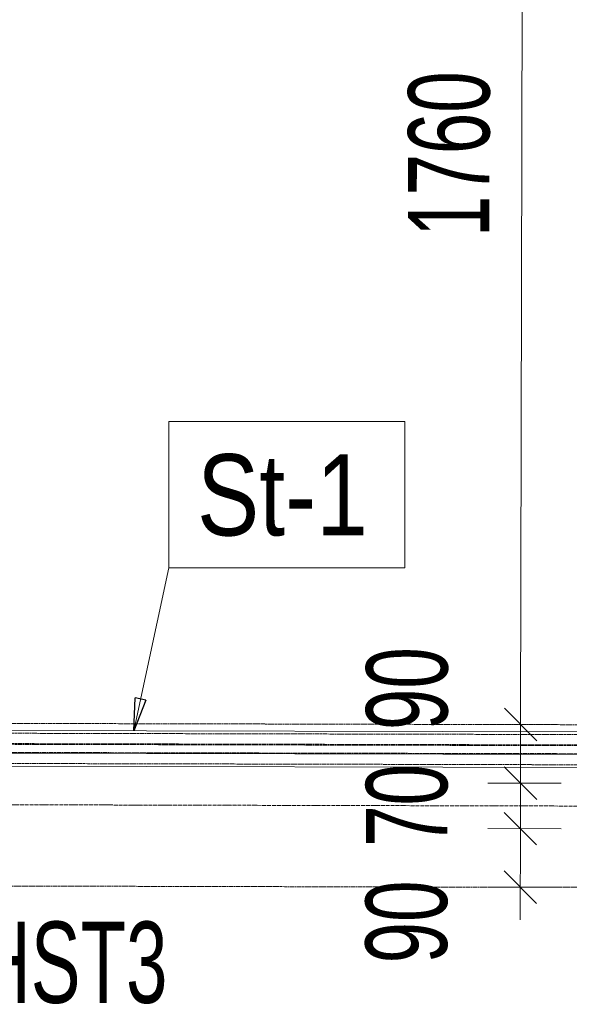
# Model space of a CAD drawing. Header units: millimetres. Extents: x -15129 to 9171, y -18789 to 5877.
# Tile 48 of 256: x -7687 to -6842, y -17090 to -15576. Entities that reach past the tile are written whole.
import ezdxf

# ---------------------------------------------------------------- set-up
doc = ezdxf.new("R2010")
doc.units = ezdxf.units.MM
doc.linetypes.add('ACAD_ISO02W100', pattern=[15, 12, -3])
doc.linetypes.add('ACAD_ISO04W100', pattern=[30, 24, -3, 0, -3])
for name, color, linetype in [('AS_Belki', 145, 'Continuous'), ('AS_DIM_ON', 7, 'Continuous'), ('AS_Sciany betonowe', 252, 'Continuous'), ('AS_Siatki', 72, 'Continuous')]:
    doc.layers.add(name, color=color, linetype=linetype)
doc.styles.add('Arial Narrow', font='ARIALN.TTF', dxfattribs={"height": 5})
doc.styles.add('ROMANS', font='ARIALN.TTF', dxfattribs={"width": 0.8})
doc.styles.get("Standard").update_dxf_attribs({"font": 'ARIALN.TTF', "width": 0.8})

msp = doc.modelspace()

# ---------------------------------------------------------------- linework, layer by layer
at = {"color": 7, "lineweight": 13}
msp.add_line((-7511.2, -16669.6), (-7457.5, -16419.2), dxfattribs=at)
at = {"color": 0, "linetype": 'ByBlock', "lineweight": -2}
for p, q in [((-7511.2, -16669.6), (-7508.9, -16619)), ((-7492.6, -16622.5), (-7508.9, -16619)), ((-7492.6, -16622.5), (-7511.2, -16669.6))]:
    msp.add_line(p, q, dxfattribs=at)
at = {"color": 7, "lineweight": 13}
msp.add_lwpolyline([(-7457.5, -16419.2), (-7094.9, -16419.2), (-7094.9, -16194.2), (-7457.5, -16194.2), (-7457.5, -16419.2)], dxfattribs=at)
at = {"layer": 'AS_Belki', "color": 145, "linetype": 'Continuous', "lineweight": 13, "ltscale": 0.25}
for p, q in [((-6299.5, -16672.4), (-8260.4, -16667.9)), ((-6299.6, -16707), (-8260.5, -16702.6)), ((-8250.5, -16722.6), (-6309.6, -16727))]:
    msp.add_line(p, q, dxfattribs=at)
at = {"layer": 'AS_Belki', "color": 84, "linetype": 'ACAD_ISO02W100', "lineweight": 13, "ltscale": 0.25}
for p, q in [((-6299.5, -16676.5), (-8260.4, -16672)), ((-6299.5, -16692.4), (-8260.4, -16687.9)), ((-6299.5, -16693.5), (-8260.4, -16689)), ((-6299.6, -16705.9), (-8260.5, -16701.5)), ((-8260.5, -16718.5), (-6299.6, -16722.9))]:
    msp.add_line(p, q, dxfattribs=at)
at = {"layer": 'AS_DIM_ON', "color": 7, "lineweight": 13}
for p, q in [((-6912.7, -14899.9), (-6916.7, -16660)), ((-6854.2, -16660.1), (-6966.7, -16659.9)), ((-6916.7, -16660), (-6916.9, -16749.9)), ((-6854.4, -16750.1), (-6966.9, -16749.8)), ((-6916.9, -16749.9), (-6917.1, -16819.9)), ((-6854.6, -16820.1), (-6967.1, -16819.8)), ((-6917.1, -16819.9), (-6917.4, -16960)), ((-6854.8, -16910.1), (-6967.3, -16909.9))]:
    msp.add_line(p, q, dxfattribs=at)
at = {"layer": 'AS_DIM_ON', "linetype": 'ByBlock', "lineweight": -2}
for p, q in [((-6941.7, -16634.9), (-6891.8, -16685)), ((-6891.8, -16685), (-6941.7, -16634.9)), ((-6941.9, -16724.9), (-6892, -16775)), ((-6892, -16775), (-6941.9, -16724.9)), ((-6942, -16794.9), (-6892.1, -16845)), ((-6892.1, -16845), (-6942, -16794.9)), ((-6942.2, -16884.9), (-6892.3, -16935))]:
    msp.add_line(p, q, dxfattribs=at)
at = {"layer": 'AS_Sciany betonowe', "color": 145, "linetype": 'ACAD_ISO02W100', "lineweight": 13, "ltscale": 0.25}
for p, q in [((-8250.4, -16656.9), (-6309.5, -16661.3)), ((-11227.7, -16900.2), (110.1, -16925.8))]:
    msp.add_line(p, q, dxfattribs=at)
at = {"layer": 'AS_Siatki', "color": 20, "linetype": 'ACAD_ISO04W100', "lineweight": 13, "ltscale": 0.25}
msp.add_line((-11608, -16774.4), (106, -16800.8), dxfattribs=at)

# ---------------------------------------------------------------- texts
at = {"color": 7, "lineweight": 13, "style": 'Arial Narrow'}
msp.add_text('St-1', height=125, dxfattribs=at).set_placement((-7414, -16369.2))
at = {"layer": 'AS_DIM_ON', "color": 7, "lineweight": 13, "style": 'ROMANS', "width": 0.8}
for s, p in [('1760', (-6965, -15910.5)), ('90', (-7029.2, -16668.5)), ('70', (-7029.6, -16848.2)), ('90', (-7030.1, -17027.2))]:
    msp.add_text(s, height=125, rotation=89.8704, dxfattribs=at).set_placement(p)
at = {"layer": 'AS_DIM_ON', "lineweight": 13, "width": 0.8}
msp.add_text('2x Hilti HST3', height=125, dxfattribs=at).set_placement((-8127.7, -17087.8))

doc.saveas('drawing.dxf')
